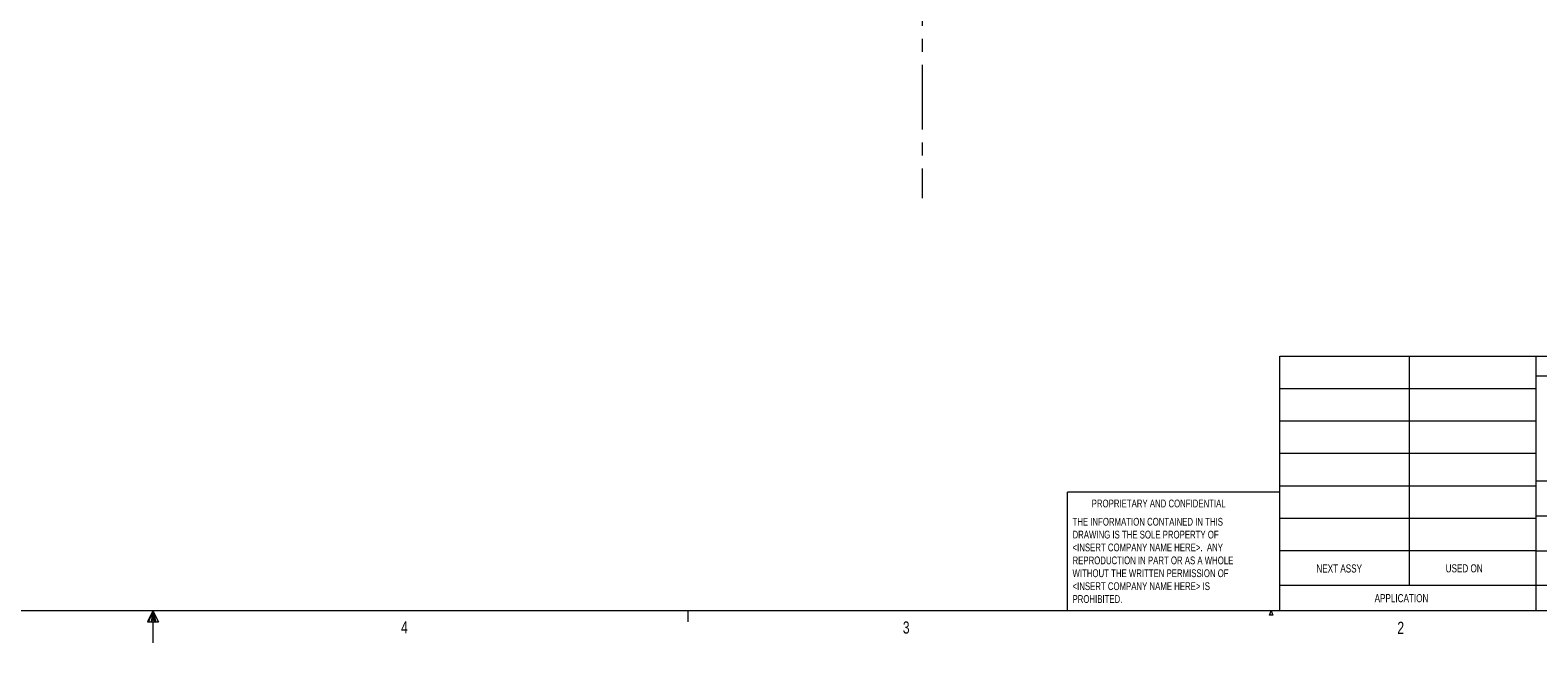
# Model space of a CAD drawing. Header units: inches. Extents: x 0.3 to 33.9, y 0.2 to 21.6.
# Tile 4 of 26: x 16.1 to 27.7, y 0.2 to 4.9. Entities that reach past the tile are written whole.
import ezdxf

# ---------------------------------------------------------------- set-up
doc = ezdxf.new("R2010")
doc.units = ezdxf.units.IN
doc.header["$MEASUREMENT"] = 0
doc.linetypes.add('CENTERX2', pattern=[0.8, 0.5, -0.1, 0.1, -0.1])
doc.layers.add('SLD-0', color=7, linetype='Continuous', lineweight=15)
doc.styles.add('SLDTEXTSTYLE0', font='TXT', dxfattribs={"width": 0.75})

# ---------------------------------------------------------------- blocks, each defined once
blk = doc.blocks.new('SW_NOTE_2')
at = {"color": 0, "linetype": 'Continuous', "lineweight": 0, "char_height": 0.06, "attachment_point": 1, "style": 'SLDTEXTSTYLE0'}
for s, insert in [('THE INFORMATION CONTAINED IN THIS', (0, 0.077)), ('DRAWING IS THE SOLE PROPERTY OF', (0, -0.022)), ('<INSERT COMPANY NAME HERE>.  ANY', (0, -0.121)), ('REPRODUCTION IN PART OR AS A WHOLE', (0, -0.221)), ('WITHOUT THE WRITTEN PERMISSION OF', (0, -0.32)), ('<INSERT COMPANY NAME HERE> IS', (0, -0.42)), ('PROHIBITED.', (0, -0.519))]:
    blk.add_mtext(s, dxfattribs=dict(at, insert=insert))

msp = doc.modelspace()

# ---------------------------------------------------------------- linework, layer by layer
at = {"color": 7, "linetype": 'Continuous', "lineweight": 0}
for p, q in [((25.714, 2.375), (33.523, 2.375)), ((25.714, 0.411), (25.714, 2.375)), ((26.712, 2.375), (26.712, 0.607)), ((27.691, 0.411), (27.691, 2.375)), ((29.073, 2.221), (27.691, 2.221)), ((25.714, 2.125), (27.691, 2.125)), ((25.714, 1.875), (27.691, 1.875)), ((25.714, 1.625), (27.691, 1.625)), ((27.691, 1.414), (29.073, 1.414)), ((24.077, 0.411), (24.077, 1.325)), ((25.714, 1.325), (24.077, 1.325)), ((25.714, 1.375), (27.691, 1.375)), ((25.714, 1.125), (27.691, 1.125)), ((27.691, 1.144), (29.073, 1.144)), ((25.714, 0.875), (27.691, 0.875)), ((27.691, 0.874), (29.073, 0.874)), ((25.714, 0.607), (29.073, 0.607)), ((33.523, 0.411), (0.523, 0.411)), ((17.023, 0.411), (16.981, 0.325)), ((17.023, 0.411), (16.989, 0.325)), ((17.023, 0.411), (17.009, 0.325)), ((17.023, 0.411), (17.023, 0.163)), ((17.023, 0.411), (17.067, 0.325)), ((17.023, 0.411), (17.046, 0.325)), ((17.023, 0.411), (17.036, 0.325)), ((21.148, 0.411), (21.148, 0.326)), ((25.634, 0.376), (25.648, 0.411)), ((25.66, 0.376), (25.634, 0.376)), ((25.648, 0.411), (25.66, 0.376)), ((16.981, 0.325), (17.067, 0.325))]:
    msp.add_line(p, q, dxfattribs=at)
at = {"layer": 'SLD-0', "linetype": 'CENTERX2', "lineweight": 0}
msp.add_line((22.956, 17.423), (22.956, 3.593), dxfattribs=at)

# ---------------------------------------------------------------- block references
at = {"color": 7, "linetype": 'Continuous', "lineweight": 0}
msp.add_blockref('SW_NOTE_2', (24.116, 1.05), dxfattribs=at)

# ---------------------------------------------------------------- texts
at = {"color": 7, "linetype": 'Continuous', "lineweight": 0, "attachment_point": 1, "style": 'SLDTEXTSTYLE0'}
for s, insert, char_height in [('PROPRIETARY AND CONFIDENTIAL', (24.264, 1.268), 0.06), ('NEXT ASSY', (25.997, 0.768), 0.0625), ('USED ON', (26.994, 0.769), 0.0625), ('APPLICATION', (26.446, 0.539), 0.0625), ('4', (18.937, 0.33), 0.0938), ('3', (22.807, 0.328), 0.0938), ('2', (26.621, 0.326), 0.0938)]:
    msp.add_mtext(s, dxfattribs=dict(at, insert=insert, char_height=char_height))
at = {"layer": 'SLD-0', "insert": (12.386, 4.486), "char_height": 0.25, "attachment_point": 1, "style": 'SLDTEXTSTYLE0'}
msp.add_mtext('SAE 8-BOLT MOUNTING PAD', dxfattribs=at)

doc.saveas('drawing.dxf')
